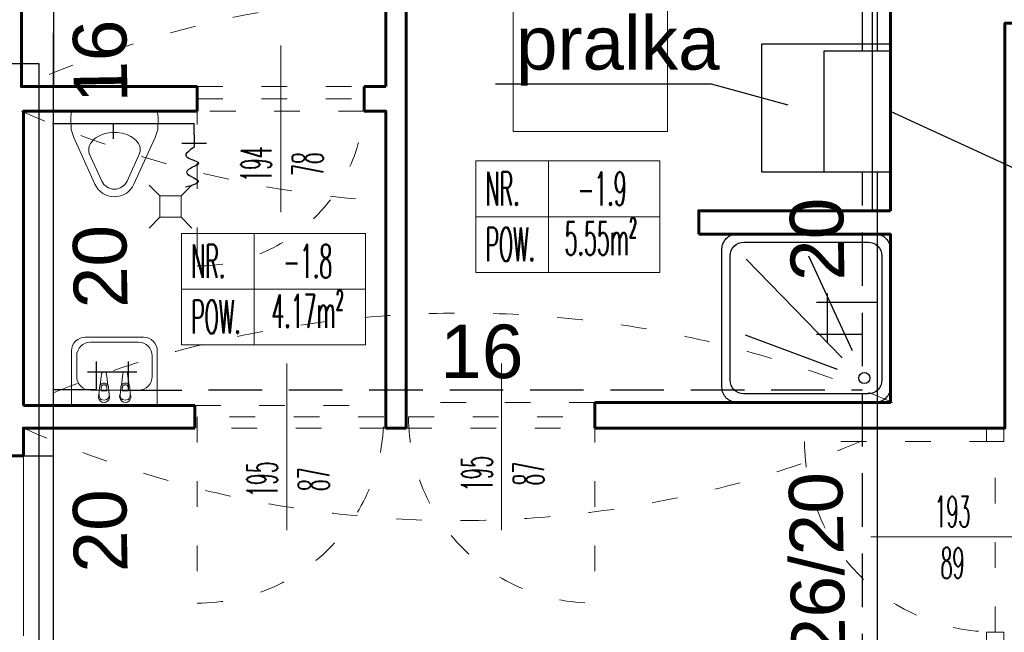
# Model space of a CAD drawing. Header units: millimetres. Extents: x -4784 to -1089, y 53657 to 55321.
# Tile 4 of 32: x -4340 to -3880, y 54795 to 55082. Entities that reach past the tile are written whole.
import ezdxf

# ---------------------------------------------------------------- set-up
doc = ezdxf.new("R2010")
doc.units = ezdxf.units.MM
doc.linetypes.add('DASHED', pattern=[0.75, 0.5, -0.25])
doc.linetypes.add('GCAD_ISO03W100', pattern=[30, 12, -18])
for name, color, linetype in [('-- K_SANIT_opis', 11, 'Continuous'), ('-- WODA', 5, 'Continuous'), ('PODKLAD_ELEWACJI', 7, 'Continuous'), ('URZADZENIA', 7, 'Continuous')]:
    doc.layers.add(name, color=color, linetype=linetype)
for name, color, linetype, lineweight in [('0.CIENKA', 7, 'Continuous', 5), ('0.GRUBA', 7, 'Continuous', 60), ('0.INSTALACJE ', 7, 'Continuous', 5), ('0.OPISY', 7, 'Continuous', 13), ('0.PRZERYWANA', 7, 'GCAD_ISO03W100', 5), ('WYPOSAŻENIE', 7, 'Continuous', 5)]:
    doc.layers.add(name, color=color, linetype=linetype, lineweight=lineweight)
doc.styles.add('ARIAL_INSTADT', font='ARIAL.TTF', dxfattribs={"height": 0.18})
doc.styles.add('SIMPLEX', font='simplex.shx', dxfattribs={"width": 0.45, "height": 8})

# ---------------------------------------------------------------- blocks, each defined once
blk = doc.blocks.new('A$C3C060611')
at = {"layer": 'URZADZENIA'}
for points in [[(0, 8), (0, 82, -0.414214), (8, 90), (82, 90, -0.414214), (90, 82), (90, 8, -0.414214), (82, 0), (8, 0, -0.414214)], [(4.44, 11.82), (4.44, 78.42, -0.414214), (11.64, 85.62), (78.24, 85.62, -0.414214), (85.44, 78.42), (85.44, 11.82, -0.414214), (78.24, 4.62), (11.64, 4.62, -0.414214)]]:
    blk.add_lwpolyline(points, format="xyb", close=True, dxfattribs=at)
for points in [[(64.23, 23.81), (12.97, 76.52)], [(69.8, 27.65), (46.44, 78.27)], [(61.78, 17.53), (12.62, 36.03)]]:
    blk.add_lwpolyline(points, dxfattribs=at)
blk.add_circle((76.08, 12.99), 2.96, dxfattribs=at)
blk = doc.blocks.new('pis09_r')
for points in [[(20, 30), (20.39, 27.29), (20.23, 21.46), (18.93, 17.63), (9.11, -4.11, -0.294813), (0, -10, -0.294813), (-9.11, -4.11), (-18.93, 17.63), (-20.23, 21.46), (-20.39, 27.29), (-20, 30), (0, 30), (20, 30)], [(11.72, 10.28, 0.08043), (12, 12, 0.139889), (11.18, 14.87, 0.107118), (8.49, 17.66, 0.079812), (4.77, 19.35, 0.067459), (0, 20, 0.067459), (-4.77, 19.35, 0.079812), (-8.49, 17.66, 0.107118), (-11.18, 14.87, 0.139889), (-12, 12, 0.103382), (-11.54, 9.82, 0.107118)], [(11.72, 10.28), (5.88, -2.66, -0.294813), (0, -6.45, -0.294813), (-5.88, -2.66), (-11.72, 10.28)]]:
    blk.add_lwpolyline(points, format="xyb")
blk = doc.blocks.new('A$C28971675')
at = {"layer": 'WYPOSAŻENIE'}
for p, q in [((0.1305, 0.2345), (0.1278, 0.2722)), ((0.1305, 0.2345), (0.1278, 0.2722)), ((0.1305, 0.2338), (0.1278, 0.2717)), ((0.1305, 0.2338), (0.1278, 0.2717)), ((0.1311, 0.2309), (0.1305, 0.2345)), ((0.1311, 0.2309), (0.1305, 0.2345)), ((0.1311, 0.2302), (0.1305, 0.2338)), ((0.1311, 0.2302), (0.1305, 0.2338)), ((0.1323, 0.2275), (0.1311, 0.2309)), ((0.1323, 0.2275), (0.1311, 0.2309)), ((0.1323, 0.2268), (0.1311, 0.2302)), ((0.1323, 0.2268), (0.1311, 0.2302)), ((0.1651, 0.2509), (0.1379, 0.2509)), ((0.1379, 0.2509), (0.1379, 0.236)), ((0.1651, 0.2509), (0.1379, 0.2509)), ((0.1379, 0.2509), (0.1379, 0.236)), ((0.1651, 0.2502), (0.1379, 0.2502)), ((0.1651, 0.2502), (0.1379, 0.2502)), ((0.1379, 0.236), (0.1381, 0.2337)), ((0.1379, 0.236), (0.1381, 0.2337)), ((0.1381, 0.2337), (0.1387, 0.2314)), ((0.1381, 0.2337), (0.1387, 0.2314)), ((0.1387, 0.2314), (0.1397, 0.2293)), ((0.1387, 0.2314), (0.1397, 0.2293)), ((0.1633, 0.2293), (0.1643, 0.2314)), ((0.1633, 0.2293), (0.1643, 0.2314)), ((0.1643, 0.2314), (0.1649, 0.2337)), ((0.1643, 0.2314), (0.1649, 0.2337)), ((0.1649, 0.2337), (0.1651, 0.236)), ((0.1649, 0.2337), (0.1651, 0.236)), ((0.1651, 0.236), (0.1651, 0.2509)), ((0.1651, 0.236), (0.1651, 0.2509)), ((0.1719, 0.2309), (0.1707, 0.2275)), ((0.1719, 0.2309), (0.1707, 0.2275)), ((0.1719, 0.2302), (0.1707, 0.2268)), ((0.1719, 0.2302), (0.1707, 0.2268)), ((0.1725, 0.2345), (0.1719, 0.2309)), ((0.1725, 0.2345), (0.1719, 0.2309)), ((0.1725, 0.2338), (0.1719, 0.2302)), ((0.1725, 0.2338), (0.1719, 0.2302)), ((0.1752, 0.2717), (0.1725, 0.2338)), ((0.1749, 0.267), (0.1725, 0.2338)), ((0.2293, 0.2345), (0.2266, 0.2722)), ((0.2293, 0.2345), (0.2266, 0.2722)), ((0.2293, 0.2338), (0.2266, 0.2717)), ((0.2293, 0.2338), (0.2266, 0.2717)), ((0.2299, 0.2309), (0.2293, 0.2345)), ((0.2299, 0.2309), (0.2293, 0.2345)), ((0.2299, 0.2302), (0.2293, 0.2338)), ((0.2299, 0.2302), (0.2293, 0.2338)), ((0.2311, 0.2275), (0.2299, 0.2309)), ((0.2311, 0.2275), (0.2299, 0.2309)), ((0.2311, 0.2268), (0.2299, 0.2302)), ((0.2311, 0.2268), (0.2299, 0.2302)), ((0.2367, 0.2509), (0.2367, 0.236)), ((0.2639, 0.2509), (0.2367, 0.2509)), ((0.2367, 0.2509), (0.2367, 0.236)), ((0.2639, 0.2509), (0.2367, 0.2509)), ((0.2639, 0.2502), (0.2367, 0.2502)), ((0.2639, 0.2502), (0.2367, 0.2502)), ((0.2367, 0.236), (0.2369, 0.2337)), ((0.2367, 0.236), (0.2369, 0.2337)), ((0.2369, 0.2337), (0.2375, 0.2314)), ((0.2369, 0.2337), (0.2375, 0.2314)), ((0.2375, 0.2314), (0.2385, 0.2293)), ((0.2375, 0.2314), (0.2385, 0.2293)), ((0.2621, 0.2293), (0.2631, 0.2314)), ((0.2621, 0.2293), (0.2631, 0.2314)), ((0.2631, 0.2314), (0.2637, 0.2337)), ((0.2631, 0.2314), (0.2637, 0.2337)), ((0.2637, 0.2337), (0.2639, 0.236)), ((0.2637, 0.2337), (0.2639, 0.236)), ((0.2639, 0.236), (0.2639, 0.2509)), ((0.2639, 0.236), (0.2639, 0.2509)), ((0.2707, 0.2309), (0.2695, 0.2275)), ((0.2707, 0.2309), (0.2695, 0.2275)), ((0.2707, 0.2302), (0.2695, 0.2268)), ((0.2707, 0.2302), (0.2695, 0.2268)), ((0.2713, 0.2345), (0.2707, 0.2309)), ((0.2713, 0.2345), (0.2707, 0.2309)), ((0.2713, 0.2338), (0.2707, 0.2302)), ((0.2713, 0.2338), (0.2707, 0.2302)), ((0.274, 0.2717), (0.2713, 0.2338)), ((0.2737, 0.267), (0.2713, 0.2338)), ((0.1341, 0.2243), (0.1323, 0.2275)), ((0.1341, 0.2243), (0.1323, 0.2275)), ((0.1341, 0.2236), (0.1323, 0.2268)), ((0.1341, 0.2236), (0.1323, 0.2268)), ((0.1404, 0.1714), (0.1338, 0.2242)), ((0.1404, 0.1714), (0.1338, 0.2242)), ((0.1365, 0.2215), (0.1341, 0.2243)), ((0.1365, 0.2215), (0.1341, 0.2243)), ((0.1365, 0.2208), (0.1341, 0.2236)), ((0.1365, 0.2208), (0.1341, 0.2236)), ((0.1393, 0.2191), (0.1365, 0.2215)), ((0.1393, 0.2191), (0.1365, 0.2215)), ((0.1393, 0.2184), (0.1365, 0.2208)), ((0.1393, 0.2184), (0.1365, 0.2208)), ((0.1425, 0.2173), (0.1393, 0.2191)), ((0.1425, 0.2173), (0.1393, 0.2191)), ((0.1425, 0.2166), (0.1393, 0.2184)), ((0.1425, 0.2166), (0.1393, 0.2184)), ((0.1397, 0.2293), (0.1411, 0.2274)), ((0.1397, 0.2293), (0.1411, 0.2274)), ((0.1411, 0.2274), (0.1428, 0.2258)), ((0.1411, 0.2274), (0.1428, 0.2258)), ((0.146, 0.216), (0.1425, 0.2173)), ((0.146, 0.216), (0.1425, 0.2173)), ((0.146, 0.2153), (0.1425, 0.2166)), ((0.146, 0.2153), (0.1425, 0.2166)), ((0.1428, 0.2258), (0.1447, 0.2244)), ((0.1428, 0.2258), (0.1447, 0.2244)), ((0.1447, 0.2244), (0.1469, 0.2234)), ((0.1447, 0.2244), (0.1469, 0.2234)), ((0.1497, 0.2153), (0.146, 0.216)), ((0.1497, 0.2153), (0.146, 0.216)), ((0.1497, 0.2147), (0.146, 0.2153)), ((0.1497, 0.2147), (0.146, 0.2153)), ((0.1469, 0.2234), (0.1492, 0.2228)), ((0.1469, 0.2234), (0.1492, 0.2228)), ((0.1492, 0.2228), (0.1515, 0.2226)), ((0.1492, 0.2228), (0.1515, 0.2226)), ((0.1534, 0.2153), (0.1497, 0.2153)), ((0.1534, 0.2153), (0.1497, 0.2153)), ((0.1534, 0.2147), (0.1497, 0.2147)), ((0.1534, 0.2147), (0.1497, 0.2147)), ((0.1515, 0.2226), (0.1539, 0.2228)), ((0.1515, 0.2226), (0.1539, 0.2228)), ((0.157, 0.216), (0.1534, 0.2153)), ((0.157, 0.216), (0.1534, 0.2153)), ((0.157, 0.2153), (0.1534, 0.2147)), ((0.157, 0.2153), (0.1534, 0.2147)), ((0.1539, 0.2228), (0.1562, 0.2234)), ((0.1539, 0.2228), (0.1562, 0.2234)), ((0.1562, 0.2234), (0.1583, 0.2244)), ((0.1562, 0.2234), (0.1583, 0.2244)), ((0.1605, 0.2173), (0.157, 0.216)), ((0.1605, 0.2173), (0.157, 0.216)), ((0.1605, 0.2166), (0.157, 0.2153)), ((0.1605, 0.2166), (0.157, 0.2153)), ((0.1583, 0.2244), (0.1603, 0.2258)), ((0.1583, 0.2244), (0.1603, 0.2258)), ((0.1603, 0.2258), (0.1619, 0.2274)), ((0.1603, 0.2258), (0.1619, 0.2274)), ((0.1637, 0.2191), (0.1605, 0.2173)), ((0.1637, 0.2191), (0.1605, 0.2173)), ((0.1637, 0.2184), (0.1605, 0.2166)), ((0.1637, 0.2184), (0.1605, 0.2166)), ((0.1619, 0.2274), (0.1633, 0.2293)), ((0.1619, 0.2274), (0.1633, 0.2293)), ((0.1692, 0.2242), (0.1626, 0.1714)), ((0.1692, 0.2242), (0.1626, 0.1714)), ((0.1665, 0.2215), (0.1637, 0.2191)), ((0.1665, 0.2215), (0.1637, 0.2191)), ((0.1665, 0.2208), (0.1637, 0.2184)), ((0.1665, 0.2208), (0.1637, 0.2184)), ((0.1689, 0.2243), (0.1665, 0.2215)), ((0.1689, 0.2243), (0.1665, 0.2215)), ((0.1689, 0.2236), (0.1665, 0.2208)), ((0.1689, 0.2236), (0.1665, 0.2208)), ((0.1707, 0.2275), (0.1689, 0.2243)), ((0.1707, 0.2275), (0.1689, 0.2243)), ((0.1707, 0.2268), (0.1689, 0.2236)), ((0.1707, 0.2268), (0.1689, 0.2236)), ((0.2329, 0.2243), (0.2311, 0.2275)), ((0.2329, 0.2243), (0.2311, 0.2275)), ((0.2329, 0.2236), (0.2311, 0.2268)), ((0.2329, 0.2236), (0.2311, 0.2268)), ((0.2392, 0.1714), (0.2326, 0.2242)), ((0.2392, 0.1714), (0.2326, 0.2242)), ((0.2353, 0.2215), (0.2329, 0.2243)), ((0.2353, 0.2215), (0.2329, 0.2243)), ((0.2353, 0.2208), (0.2329, 0.2236)), ((0.2353, 0.2208), (0.2329, 0.2236)), ((0.2381, 0.2191), (0.2353, 0.2215)), ((0.2381, 0.2191), (0.2353, 0.2215)), ((0.2381, 0.2184), (0.2353, 0.2208)), ((0.2381, 0.2184), (0.2353, 0.2208)), ((0.2413, 0.2173), (0.2381, 0.2191)), ((0.2413, 0.2173), (0.2381, 0.2191)), ((0.2413, 0.2166), (0.2381, 0.2184)), ((0.2413, 0.2166), (0.2381, 0.2184)), ((0.2385, 0.2293), (0.2399, 0.2274)), ((0.2385, 0.2293), (0.2399, 0.2274)), ((0.2399, 0.2274), (0.2415, 0.2258)), ((0.2399, 0.2274), (0.2415, 0.2258)), ((0.2448, 0.216), (0.2413, 0.2173)), ((0.2448, 0.216), (0.2413, 0.2173)), ((0.2448, 0.2153), (0.2413, 0.2166)), ((0.2448, 0.2153), (0.2413, 0.2166)), ((0.2415, 0.2258), (0.2435, 0.2244)), ((0.2415, 0.2258), (0.2435, 0.2244)), ((0.2435, 0.2244), (0.2456, 0.2234)), ((0.2435, 0.2244), (0.2456, 0.2234)), ((0.2484, 0.2153), (0.2448, 0.216)), ((0.2484, 0.2153), (0.2448, 0.216)), ((0.2484, 0.2147), (0.2448, 0.2153)), ((0.2484, 0.2147), (0.2448, 0.2153)), ((0.2456, 0.2234), (0.2479, 0.2228)), ((0.2456, 0.2234), (0.2479, 0.2228)), ((0.2479, 0.2228), (0.2503, 0.2226)), ((0.2479, 0.2228), (0.2503, 0.2226)), ((0.2521, 0.2153), (0.2484, 0.2153)), ((0.2521, 0.2153), (0.2484, 0.2153)), ((0.2521, 0.2147), (0.2484, 0.2147)), ((0.2521, 0.2147), (0.2484, 0.2147)), ((0.2503, 0.2226), (0.2526, 0.2228)), ((0.2503, 0.2226), (0.2526, 0.2228)), ((0.2558, 0.216), (0.2521, 0.2153)), ((0.2558, 0.216), (0.2521, 0.2153)), ((0.2558, 0.2153), (0.2521, 0.2147)), ((0.2558, 0.2153), (0.2521, 0.2147)), ((0.2526, 0.2228), (0.2549, 0.2234)), ((0.2526, 0.2228), (0.2549, 0.2234)), ((0.2549, 0.2234), (0.2571, 0.2244)), ((0.2549, 0.2234), (0.2571, 0.2244)), ((0.2593, 0.2173), (0.2558, 0.216)), ((0.2593, 0.2173), (0.2558, 0.216)), ((0.2593, 0.2166), (0.2558, 0.2153)), ((0.2593, 0.2166), (0.2558, 0.2153)), ((0.2571, 0.2244), (0.259, 0.2258)), ((0.2571, 0.2244), (0.259, 0.2258)), ((0.259, 0.2258), (0.2607, 0.2274)), ((0.259, 0.2258), (0.2607, 0.2274)), ((0.2625, 0.2191), (0.2593, 0.2173)), ((0.2625, 0.2191), (0.2593, 0.2173)), ((0.2625, 0.2184), (0.2593, 0.2166)), ((0.2625, 0.2184), (0.2593, 0.2166)), ((0.2607, 0.2274), (0.2621, 0.2293)), ((0.2607, 0.2274), (0.2621, 0.2293)), ((0.268, 0.2242), (0.2614, 0.1714)), ((0.268, 0.2242), (0.2614, 0.1714)), ((0.2653, 0.2215), (0.2625, 0.2191)), ((0.2653, 0.2215), (0.2625, 0.2191)), ((0.2653, 0.2208), (0.2625, 0.2184)), ((0.2653, 0.2208), (0.2625, 0.2184)), ((0.2677, 0.2243), (0.2653, 0.2215)), ((0.2677, 0.2243), (0.2653, 0.2215)), ((0.2677, 0.2236), (0.2653, 0.2208)), ((0.2677, 0.2236), (0.2653, 0.2208)), ((0.2695, 0.2275), (0.2677, 0.2243)), ((0.2695, 0.2275), (0.2677, 0.2243)), ((0.2695, 0.2268), (0.2677, 0.2236)), ((0.2695, 0.2268), (0.2677, 0.2236)), ((0.024, 0.182), (0.024, 0.086)), ((0.024, 0.182), (0.024, 0.086)), ((0.1408, 0.1694), (0.1404, 0.1714)), ((0.1408, 0.1694), (0.1404, 0.1714)), ((0.1416, 0.1676), (0.1408, 0.1694)), ((0.1416, 0.1676), (0.1408, 0.1694)), ((0.1427, 0.1659), (0.1416, 0.1676)), ((0.1427, 0.1659), (0.1416, 0.1676)), ((0.1441, 0.1644), (0.1427, 0.1659)), ((0.1441, 0.1644), (0.1427, 0.1659)), ((0.1457, 0.1632), (0.1441, 0.1644)), ((0.1457, 0.1632), (0.1441, 0.1644)), ((0.1476, 0.1623), (0.1457, 0.1632)), ((0.1476, 0.1623), (0.1457, 0.1632)), ((0.1495, 0.1618), (0.1476, 0.1623)), ((0.1495, 0.1618), (0.1476, 0.1623)), ((0.1515, 0.1616), (0.1495, 0.1618)), ((0.1515, 0.1616), (0.1495, 0.1618)), ((0.1535, 0.1618), (0.1515, 0.1616)), ((0.1535, 0.1618), (0.1515, 0.1616)), ((0.1555, 0.1623), (0.1535, 0.1618)), ((0.1555, 0.1623), (0.1535, 0.1618)), ((0.1573, 0.1632), (0.1555, 0.1623)), ((0.1573, 0.1632), (0.1555, 0.1623)), ((0.1589, 0.1644), (0.1573, 0.1632)), ((0.1589, 0.1644), (0.1573, 0.1632)), ((0.1603, 0.1659), (0.1589, 0.1644)), ((0.1603, 0.1659), (0.1589, 0.1644)), ((0.1614, 0.1676), (0.1603, 0.1659)), ((0.1614, 0.1676), (0.1603, 0.1659)), ((0.1622, 0.1694), (0.1614, 0.1676)), ((0.1622, 0.1694), (0.1614, 0.1676)), ((0.1626, 0.1714), (0.1622, 0.1694)), ((0.1626, 0.1714), (0.1622, 0.1694)), ((0.2396, 0.1694), (0.2392, 0.1714)), ((0.2396, 0.1694), (0.2392, 0.1714)), ((0.2404, 0.1676), (0.2396, 0.1694)), ((0.2404, 0.1676), (0.2396, 0.1694)), ((0.2415, 0.1659), (0.2404, 0.1676)), ((0.2415, 0.1659), (0.2404, 0.1676)), ((0.2429, 0.1644), (0.2415, 0.1659)), ((0.2429, 0.1644), (0.2415, 0.1659)), ((0.2445, 0.1632), (0.2429, 0.1644)), ((0.2445, 0.1632), (0.2429, 0.1644)), ((0.2463, 0.1623), (0.2445, 0.1632)), ((0.2463, 0.1623), (0.2445, 0.1632)), ((0.2483, 0.1618), (0.2463, 0.1623)), ((0.2483, 0.1618), (0.2463, 0.1623)), ((0.2503, 0.1616), (0.2483, 0.1618)), ((0.2503, 0.1616), (0.2483, 0.1618)), ((0.2523, 0.1618), (0.2503, 0.1616)), ((0.2523, 0.1618), (0.2503, 0.1616)), ((0.2542, 0.1623), (0.2523, 0.1618)), ((0.2542, 0.1623), (0.2523, 0.1618)), ((0.2561, 0.1632), (0.2542, 0.1623)), ((0.2561, 0.1632), (0.2542, 0.1623)), ((0.2577, 0.1644), (0.2561, 0.1632)), ((0.2577, 0.1644), (0.2561, 0.1632)), ((0.2591, 0.1659), (0.2577, 0.1644)), ((0.2591, 0.1659), (0.2577, 0.1644)), ((0.2602, 0.1676), (0.2591, 0.1659)), ((0.2602, 0.1676), (0.2591, 0.1659)), ((0.261, 0.1694), (0.2602, 0.1676)), ((0.261, 0.1694), (0.2602, 0.1676)), ((0.2614, 0.1714), (0.261, 0.1694)), ((0.2614, 0.1714), (0.261, 0.1694))]:
    blk.add_line(p, q, dxfattribs=at)
for points in [[(0.4, 0.32), (0, 0.32), (0, 0.064, 0.414214), (0.064, 0), (0.336, 0, 0.414214), (0.4, 0.064)], [(0.4, 0.32), (0, 0.32), (0, 0.064, 0.414214), (0.064, 0), (0.336, 0, 0.414214), (0.4, 0.064)], [(0.312, 0.248), (0.088, 0.248, 0.414214), (0.024, 0.184), (0.024, 0.088, 0.414214), (0.088, 0.024), (0.312, 0.024, 0.414214), (0.376, 0.088), (0.376, 0.184, 0.414214)], [(0.312, 0.248), (0.088, 0.248, 0.414214), (0.024, 0.184), (0.024, 0.088, 0.414214), (0.088, 0.024), (0.312, 0.024, 0.414214), (0.376, 0.088), (0.376, 0.184, 0.414214)]]:
    blk.add_lwpolyline(points, format="xyb", close=True, dxfattribs=at)
for centre, radius, start, end in [((0.1515, 0.2787), 0.0261, 334.0505, 206.4913), ((0.1515, 0.2711), 0.0237, 350.1802, 189.8198), ((0.2503, 0.2787), 0.0261, 334.0505, 206.4913), ((0.2503, 0.2711), 0.0237, 350.1802, 189.8198)]:
    blk.add_arc(centre, radius, start, end, dxfattribs=at)
blk = doc.blocks.new('zaw_złączka')
at = {"layer": '-- WODA'}
blk.add_line((0, -5.23), (0, 0), dxfattribs=at)
at = {"layer": '-- WODA', "linetype": 'Continuous'}
for p, q in [((0, -5.23), (0, -11.05)), ((-5.74, -9.23), (5.74, -9.23))]:
    blk.add_line(p, q, dxfattribs=at)
at = {"layer": '-- WODA', "color": 11, "linetype": 'Continuous', "ltscale": 3}
blk.add_spline([(0, -11.05), (-3.74, -15.3), (2.05, -18.53), (-3.59, -22.66), (1.89, -26.76), (-3.95, -29.73)], degree=3, dxfattribs=at)
blk = doc.blocks.new('A$C135D6E20')
at = {"layer": 'PODKLAD_ELEWACJI', "color": 1, "lineweight": 30, "ltscale": 30}
for points in [[(109.98, 1.63), (109.98, -11.5), (14.92, -11.5), (14.92, -100)], [(239.59, 0.02), (239.59, -11.5), (396.95, -11.5), (396.95, -158)], [(14.92, -249), (14.92, -111.5)], [(0.92, -272.5), (14.92, -272.5), (14.92, -259.5)]]:
    blk.add_lwpolyline(points, dxfattribs=at)

msp = doc.modelspace()

# ---------------------------------------------------------------- linework, layer by layer
at = {"layer": '-- K_SANIT_opis'}
for p, q in [((-4117.75, 55051.51), (-4017.06, 55051.51)), ((-4017.06, 55051.51), (-3981.36, 55041.75)), ((-3831.86, 54992.04), (-3933.48, 55038.61))]:
    msp.add_line(p, q, dxfattribs=at)
at = {"layer": '-- WODA'}
for p, q in [((-3939.56, 55066.96), (-3939.56, 55143.33)), ((-4324.06, 54693.17), (-4324.06, 55075.33)), ((-3993.48, 55010.27), (-3993.48, 55070.27)), ((-3993.48, 55070.27), (-3933.48, 55070.27)), ((-4324.52, 55033.06), (-4258.38, 55033.06)), ((-4296.12, 55033.06), (-4296.12, 55025.85)), ((-3933.48, 55010.27), (-3993.48, 55010.27)), ((-3939.56, 54623.83), (-3939.56, 55010.27)), ((-4304.07, 54908.69), (-4324.06, 54908.69))]:
    msp.add_line(p, q, dxfattribs=at)
at = {"layer": '-- WODA', "linetype": 'DASHED', "ltscale": 50}
for p, q in [((-3946.56, 55066.96), (-3946.56, 55136.29)), ((-3946.56, 54657.21), (-3946.56, 55010.27)), ((-4289.12, 54908.61), (-3946.49, 54908.65))]:
    msp.add_line(p, q, dxfattribs=at)
at = {"layer": '-- WODA', "color": 11}
for p, q in [((-4330.71, 55060.95), (-4498.27, 55060.95)), ((-4330.71, 53797), (-4330.71, 55060.95))]:
    msp.add_line(p, q, dxfattribs=at)
at = {"layer": '-- WODA', "color": 11, "ltscale": 5}
for p, q in [((-3962.88, 54930.76), (-3962.88, 54953.67)), ((-4285.14, 54916.95), (-4308.05, 54916.95))]:
    msp.add_line(p, q, dxfattribs=at)
at = {"layer": '-- WODA', "color": 51, "ltscale": 5}
for p, q in [((-3967.88, 54949.69), (-3939.56, 54949.69)), ((-3967.88, 54934.74), (-3946.56, 54934.74)), ((-4304.07, 54921.95), (-4304.07, 54908.69)), ((-4289.12, 54921.95), (-4289.12, 54908.61))]:
    msp.add_line(p, q, dxfattribs=at)
at = {"layer": '-- WODA'}
msp.add_lwpolyline([(-3964.44, 55010.27), (-3964.44, 55066.96), (-3933.48, 55066.96), (-3933.48, 55010.27)], close=True, dxfattribs=at)
at = {"layer": '0.CIENKA', "transparency": 16777216}
msp.add_lwpolyline([(-4037.4, 55029.31), (-4109.53, 55029.31), (-4109.53, 55095.59), (-4037.4, 55095.59)], close=True, dxfattribs=at)
for points in [[(-4324.06, 55050.33), (-4324.06, 55081.35)], [(-4324.06, 54901.33), (-4324.06, 55038.83)], [(-3992.56, 54630.83), (-4324.06, 54630.83), (-4324.06, 54890.83)], [(-3880.56, 54884.58), (-3880.56, 54890.83), (-3888.56, 54890.83), (-3888.56, 54884.58), (-3880.56, 54884.58)], [(-4338.06, 54793.82), (-4338.06, 54877.83)], [(-3880.56, 54789.33), (-3880.56, 54795.58), (-3888.56, 54795.58), (-3888.56, 54789.33), (-3880.56, 54789.33)]]:
    msp.add_lwpolyline(points, dxfattribs=at)
at = {"layer": '0.GRUBA', "transparency": 16777216}
for points in [[(-4229, 55150.33), (-4338.98, 55150.33), (-4338.98, 55050.33), (-4256.98, 55050.33)], [(-4168.98, 55050.33), (-4168.98, 55150.33)], [(-4159.41, 54902.83), (-4159.41, 55150.33)], [(-3933.48, 55150.33), (-3933.48, 54992.33)], [(-3766.07, 55079.83), (-3880.06, 55079.83), (-3880.06, 54890.83), (-4071.41, 54890.83)], [(-4256.98, 55038.83), (-4256.98, 55050.33)], [(-4178.98, 55050.33), (-4168.98, 55050.33)], [(-4178.98, 55038.83), (-4178.98, 55050.33)], [(-4338.06, 54901.33), (-4337.98, 55038.83), (-4256.98, 55038.83)], [(-4178.98, 55038.83), (-4168.98, 55038.83), (-4168.98, 54901.33)], [(-3933.48, 54992.33), (-4022.91, 54992.32), (-4022.91, 54981.33)], [(-3933.48, 54981.33), (-3933.48, 54902.83), (-4071.41, 54902.83)], [(-3933.43, 54981.33), (-3933.43, 54981.33), (-4022.91, 54981.33)], [(-4257.98, 54901.33), (-4338.06, 54901.33)], [(-4257.98, 54890.83), (-4257.98, 54901.33)], [(-4168.98, 54901.83), (-4168.98, 54901.83), (-4168.98, 54890.83)], [(-4159.41, 54902.83), (-4159.41, 54890.83)], [(-4071.41, 54890.83), (-4071.41, 54902.83)], [(-4338.06, 54877.83), (-4338.06, 54890.83), (-4257.98, 54890.83)], [(-4168.98, 54890.83), (-4159.41, 54890.83)], [(-4338.06, 54877.83), (-4338.06, 54877.83), (-4432.06, 54877.82)]]:
    msp.add_lwpolyline(points, dxfattribs=at)
at = {"layer": '0.INSTALACJE ', "ltscale": 2, "transparency": 16777216}
for points in [[(-4274.36, 54999.25), (-4279.36, 55004.25)], [(-4264.36, 54999.25), (-4259.36, 55004.25)], [(-4264.36, 54989.25), (-4274.36, 54989.25), (-4274.36, 54999.25), (-4264.36, 54999.25), (-4264.36, 54989.25)], [(-4274.36, 54989.25), (-4279.36, 54984.25)], [(-4264.36, 54989.25), (-4259.36, 54984.25)]]:
    msp.add_lwpolyline(points, dxfattribs=at)
at = {"layer": '0.OPISY', "ltscale": 2, "transparency": 16777216}
for p, q in [((-4093.06, 55015.55), (-4093.06, 54963.55)), ((-4126.86, 54989.55), (-4041.06, 54989.55)), ((-4230.4, 54981.67), (-4230.4, 54929.67)), ((-4264.2, 54955.67), (-4178.4, 54955.67))]:
    msp.add_line(p, q, dxfattribs=at)
at = {"layer": '0.OPISY', "transparency": 16777216}
for points in [[(-4217.98, 54991.71), (-4217.98, 55069.42)], [(-4215.15, 54843.21), (-4215.15, 54920.92)], [(-4114.91, 54843.21), (-4114.91, 54920.92)], [(-3942.52, 54840.08), (-3846.48, 54840.08)]]:
    msp.add_lwpolyline(points, dxfattribs=at)
at = {"layer": '0.OPISY', "ltscale": 2, "transparency": 16777216}
for points in [[(-4126.86, 54963.55), (-4041.06, 54963.55), (-4041.06, 55015.55), (-4126.86, 55015.55)], [(-4264.2, 54929.67), (-4178.4, 54929.67), (-4178.4, 54981.67), (-4264.2, 54981.67)]]:
    msp.add_lwpolyline(points, close=True, dxfattribs=at)
at = {"layer": '0.PRZERYWANA', "transparency": 16777216}
for points in [[(-4178.98, 55038.83), (-4256.98, 55038.83), (-4256.98, 55050.33), (-4178.98, 55050.33)], [(-4257.98, 54901.33), (-4168.98, 54901.33), (-4168.98, 54890.83), (-4257.98, 54890.83)], [(-4071.41, 54902.83), (-4159.41, 54902.83), (-4159.41, 54890.83), (-4071.41, 54890.83)]]:
    msp.add_lwpolyline(points, close=True, dxfattribs=at)
for points in [[(-4256.98, 55044.53), (-4256.98, 54966.53)], [(-4256.98, 55044.53), (-4178.98, 55044.53)], [(-4169.88, 54896.08), (-4256.88, 54896.08), (-4256.88, 54809.08)], [(-4158.31, 54896.08), (-4071.31, 54896.08), (-4071.31, 54809.08)], [(-3884.56, 54795.58), (-3884.56, 54884.58), (-3973.56, 54884.58)]]:
    msp.add_lwpolyline(points, dxfattribs=at)
for centre, radius, start, end in [((-4136.23, 54596.2), 497.33, 93.7758, 114.0591), ((-4256.98, 55044.53), 78, 270, 0), ((-4136.23, 55492.95), 497.33, 245.9409, 266.2242), ((-4133.6, 54439.17), 505.37, 66.5589, 113.8649), ((-4256.88, 54896.08), 87, 270, 0), ((-4071.31, 54896.08), 87, 180, 270), ((-4135.31, 55344.95), 497.33, 245.9409, 294.0591), ((-3884.56, 54884.58), 89, 180, 270)]:
    msp.add_arc(centre, radius, start, end, dxfattribs=at)

# ---------------------------------------------------------------- block references
at = {"layer": '-- WODA'}
for name, p in [('A$C135D6E20', (-4338.98, 55150.33)), ('zaw_złączka', (-4258.38, 55033.06))]:
    msp.add_blockref(name, p, dxfattribs=at)
at = {"layer": 'URZADZENIA', "transparency": 16777216, "xscale": 0.8731388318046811, "yscale": 0.8731388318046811, "zscale": 0.8731388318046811}
msp.add_blockref('A$C3C060611', (-4012.07, 54902.83), dxfattribs=at)
at = {"layer": 'WYPOSAŻENIE', "transparency": 16777216}
msp.add_blockref('pis09_r', (-4295.55, 55008.83), dxfattribs=at)
at = {"layer": 'WYPOSAŻENIE', "transparency": 16777216, "extrusion": (0, 0, -1), "xscale": 100, "yscale": 100, "zscale": -100, "rotation": 180}
msp.add_blockref('A$C28971675', (4315.55, 54933.33), dxfattribs=at)

# ---------------------------------------------------------------- texts
at = {"layer": '-- K_SANIT_opis', "char_height": 25, "attachment_point": 5, "style": 'ARIAL_INSTADT'}
for s, insert in [('pralka', (-4060.66, 55066.94)), ('16', (-4124.12, 54926.48))]:
    msp.add_mtext(s, dxfattribs=dict(at, insert=insert))
at = {"layer": '-- K_SANIT_opis', "char_height": 25, "attachment_point": 5, "rotation": 91.0272, "style": 'ARIAL_INSTADT'}
for s, insert in [('16', (-4302.07, 55062.1)), ('20', (-3967.54, 54978.98)), ('20', (-4302.07, 54966.25)), ('26/20', (-3967.54, 54826.6)), ('20', (-4302.07, 54842.85))]:
    msp.add_mtext(s, dxfattribs=dict(at, insert=insert))
at = {"layer": '0.OPISY', "ltscale": 2, "transparency": 16777216, "char_height": 14.4, "width": 86.193, "attachment_point": 1, "rotation": 90, "style": 'SIMPLEX'}
for s, insert in [('\\pxqc;194\\P78', (-4236.62, 54970.98)), ('\\pxqc;195\\P87', (-4233.79, 54823.85)), ('\\pxqc;195\\P87', (-4133.55, 54826.44))]:
    msp.add_mtext(s, dxfattribs=dict(at, insert=insert))
at = {"layer": '0.OPISY', "ltscale": 2, "transparency": 16777216, "attachment_point": 1, "style": 'SIMPLEX'}
for s, insert, char_height, width in [('\\pxql;NR.', (-4122.43, 55010.44), 15.6, 25.661), ('\\pxqc;-1.9', (-4080.83, 55010.44), 15.6, 25.661), ('5.55m²', (-4085.45, 54987.14), 15.6, 51.8022), ('\\pxql;POW.', (-4122.43, 54984.44), 15.6, 25.661), ('\\pxql;NR.', (-4259.77, 54976.56), 15.6, 25.661), ('\\pxqc;-1.8', (-4218.17, 54976.56), 15.6, 25.661), ('4.17m²', (-4222.3, 54953.26), 15.6, 51.8022), ('\\pxql;POW.', (-4259.77, 54950.56), 15.6, 25.661), ('\\pxqc;193\\P89', (-3947.59, 54859.02), 14.4, 86.193), ('\\pi33.531;brak \\P\\pi25.045;dostępu', (-4421.97, 54854.47), 14.4, 86.193)]:
    msp.add_mtext(s, dxfattribs=dict(at, insert=insert, char_height=char_height, width=width))

doc.saveas('drawing.dxf')
